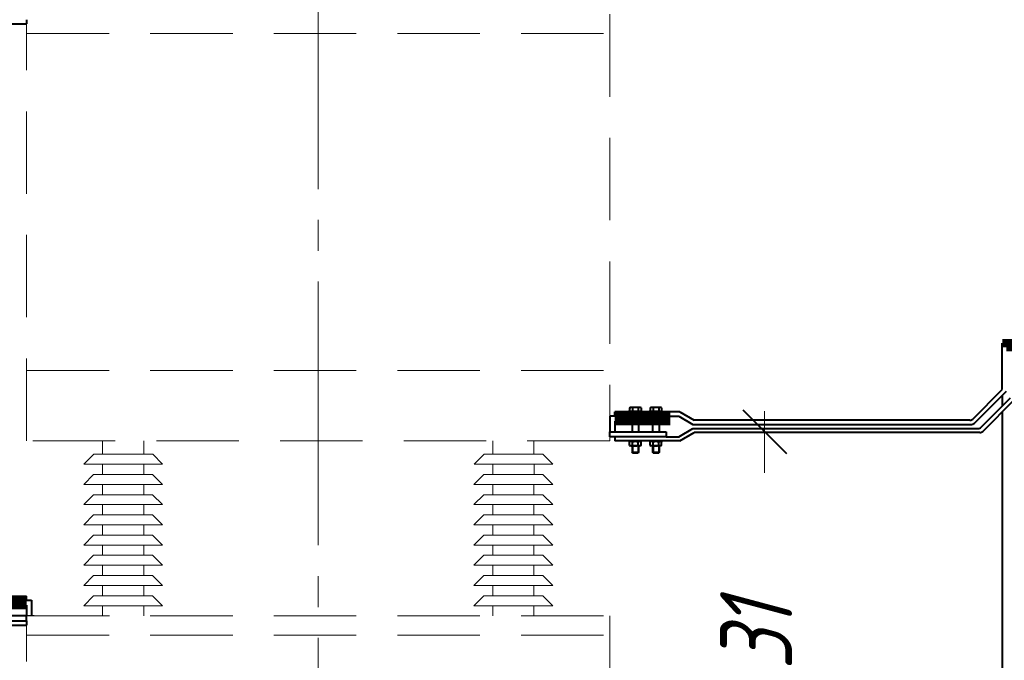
# Model space of a CAD drawing. Header units: millimetres. Extents: x 0 to 594, y 0 to 420.
# Tile 28 of 53: x 153 to 201, y 136 to 167. Entities that reach past the tile are written whole.
import ezdxf

# ---------------------------------------------------------------- set-up
doc = ezdxf.new("R2010")
doc.units = ezdxf.units.MM
for name, pattern in [('K5LT_AXLED', [17.302989, 12.802989, -1.5, 1.5, -1.5]), ('K5LT_BASIC', [0]), ('K5LT_DASHED', [6, 4, -2]), ('K5LT_THIN', [0])]:
    doc.linetypes.add(name, pattern=pattern)
doc.styles.add('KDIMTEXTSTYLE', font='GOST_AU.SHX', dxfattribs={"width": 0.96, "oblique": 15, "height": 5})
doc.dimstyles.new('KDIMSTYLE (0.02)', dxfattribs={"dimtxt": 5, "dimasz": 1, "dimexe": 2, "dimexo": 0, "dimgap": 1, "dimtad": 1, "dimlfac": 50, "dimtxsty": 'KDIMTEXTSTYLE', "dimsah": 1, "dimcen": 0, "dimdle": 1, "dimadec": 0, "dimazin": 0, "dimtfac": 0.667, "dimtmove": 0, "dimatfit": 3, "dimfxl": 1, "dimtvp": 1, "dimtfill": 1, "dimtolj": 1, "dimtzin": 0, "dimarcsym": 0})

# ---------------------------------------------------------------- blocks, each defined once
blk = doc.blocks.new('KDIMARROW_03')
at = {"color": 0, "linetype": 'K5LT_BASIC', "lineweight": 40}
blk.add_line((-1.061, -1.061), (1.061, 1.061), dxfattribs=at)
at = {"color": 0, "linetype": 'K5LT_THIN', "lineweight": 18}
for q in [(-1, 0), (2, 0)]:
    blk.add_line((0, 0), q, dxfattribs=at)
blk = doc.blocks.new('U105')
at = {"color": 5, "linetype": 'K5LT_BASIC', "lineweight": 40, "true_color": 0x0000ff}
for p, q in [((153.129, 138.464), (150.629, 138.464)), ((150.629, 138.464), (150.629, 138.224)), ((150.629, 138.224), (153.129, 138.224)), ((153.129, 138.224), (153.129, 138.464))]:
    blk.add_line(p, q, dxfattribs=at)
blk = doc.blocks.new('U183')
at = {"color": 5, "linetype": 'K5LT_BASIC', "lineweight": 40, "true_color": 0x0000ff}
for p, q in [((181.429, 147.411), (184.169, 147.411)), ((181.429, 147.171), (181.429, 147.411)), ((184.169, 147.411), (184.169, 147.171)), ((184.169, 147.171), (181.429, 147.171))]:
    blk.add_line(p, q, dxfattribs=at)
blk = doc.blocks.new('U184')
at = {"color": 5, "linetype": 'K5LT_BASIC', "lineweight": 40, "true_color": 0x0000ff}
for p, q in [((183.344, 148.411), (183.994, 148.411)), ((183.344, 148.371), (183.344, 148.411)), ((183.994, 148.371), (183.344, 148.371)), ((183.994, 148.411), (183.994, 148.371))]:
    blk.add_line(p, q, dxfattribs=at)
blk = doc.blocks.new('U185')
at = {"color": 5, "linetype": 'K5LT_BASIC', "lineweight": 40, "true_color": 0x0000ff}
for p, q in [((183.344, 148.411), (183.994, 148.411)), ((183.344, 148.371), (183.344, 148.411)), ((183.994, 148.371), (183.344, 148.371)), ((183.994, 148.411), (183.994, 148.371))]:
    blk.add_line(p, q, dxfattribs=at)
blk = doc.blocks.new('U186')
at = {"color": 5, "linetype": 'K5LT_BASIC', "lineweight": 40, "true_color": 0x0000ff}
for p, q in [((183.344, 148.411), (183.994, 148.411)), ((183.344, 148.371), (183.344, 148.411)), ((183.994, 148.371), (183.344, 148.371)), ((183.994, 148.411), (183.994, 148.371))]:
    blk.add_line(p, q, dxfattribs=at)
blk = doc.blocks.new('U187')
at = {"color": 5, "linetype": 'K5LT_BASIC', "lineweight": 40, "true_color": 0x0000ff}
for p, q in [((183.344, 148.411), (183.994, 148.411)), ((183.344, 148.371), (183.344, 148.411)), ((183.994, 148.371), (183.344, 148.371)), ((183.994, 148.411), (183.994, 148.371))]:
    blk.add_line(p, q, dxfattribs=at)
blk = doc.blocks.new('U188')
at = {"color": 5, "linetype": 'K5LT_BASIC', "lineweight": 40, "true_color": 0x0000ff}
for p, q in [((183.344, 148.411), (183.994, 148.411)), ((183.344, 148.371), (183.344, 148.411)), ((183.994, 148.371), (183.344, 148.371)), ((183.994, 148.411), (183.994, 148.371))]:
    blk.add_line(p, q, dxfattribs=at)
blk = doc.blocks.new('U189')
at = {"color": 5, "linetype": 'K5LT_BASIC', "lineweight": 40, "true_color": 0x0000ff}
for p, q in [((183.344, 148.411), (183.994, 148.411)), ((183.344, 148.371), (183.344, 148.411)), ((183.994, 148.371), (183.344, 148.371)), ((183.994, 148.411), (183.994, 148.371))]:
    blk.add_line(p, q, dxfattribs=at)
blk = doc.blocks.new('U190')
at = {"color": 5, "linetype": 'K5LT_BASIC', "lineweight": 40, "true_color": 0x0000ff}
for p, q in [((182.344, 148.411), (182.994, 148.411)), ((182.344, 148.371), (182.344, 148.411)), ((182.994, 148.371), (182.344, 148.371)), ((182.994, 148.411), (182.994, 148.371))]:
    blk.add_line(p, q, dxfattribs=at)
blk = doc.blocks.new('U191')
at = {"color": 5, "linetype": 'K5LT_BASIC', "lineweight": 40, "true_color": 0x0000ff}
for p, q in [((182.344, 148.411), (182.994, 148.411)), ((182.344, 148.371), (182.344, 148.411)), ((182.994, 148.371), (182.344, 148.371)), ((182.994, 148.411), (182.994, 148.371))]:
    blk.add_line(p, q, dxfattribs=at)
blk = doc.blocks.new('U192')
at = {"color": 5, "linetype": 'K5LT_BASIC', "lineweight": 40, "true_color": 0x0000ff}
for p, q in [((182.344, 148.411), (182.994, 148.411)), ((182.344, 148.371), (182.344, 148.411)), ((182.994, 148.371), (182.344, 148.371)), ((182.994, 148.411), (182.994, 148.371))]:
    blk.add_line(p, q, dxfattribs=at)
blk = doc.blocks.new('U193')
at = {"color": 5, "linetype": 'K5LT_BASIC', "lineweight": 40, "true_color": 0x0000ff}
for p, q in [((182.344, 148.411), (182.994, 148.411)), ((182.344, 148.371), (182.344, 148.411)), ((182.994, 148.371), (182.344, 148.371)), ((182.994, 148.411), (182.994, 148.371))]:
    blk.add_line(p, q, dxfattribs=at)
blk = doc.blocks.new('U194')
at = {"color": 5, "linetype": 'K5LT_BASIC', "lineweight": 40, "true_color": 0x0000ff}
for p, q in [((182.344, 148.411), (182.994, 148.411)), ((182.344, 148.371), (182.344, 148.411)), ((182.994, 148.371), (182.344, 148.371)), ((182.994, 148.411), (182.994, 148.371))]:
    blk.add_line(p, q, dxfattribs=at)
blk = doc.blocks.new('U195')
at = {"color": 5, "linetype": 'K5LT_BASIC', "lineweight": 40, "true_color": 0x0000ff}
for p, q in [((182.344, 148.411), (182.994, 148.411)), ((182.344, 148.371), (182.344, 148.411)), ((182.994, 148.371), (182.344, 148.371)), ((182.994, 148.411), (182.994, 148.371))]:
    blk.add_line(p, q, dxfattribs=at)
blk = doc.blocks.new('U196')
at = {"color": 5, "linetype": 'K5LT_BASIC', "lineweight": 40, "true_color": 0x0000ff}
for p, q in [((183.344, 146.971), (183.994, 146.971)), ((183.344, 146.931), (183.344, 146.971)), ((183.994, 146.931), (183.344, 146.931)), ((183.994, 146.971), (183.994, 146.931))]:
    blk.add_line(p, q, dxfattribs=at)
blk = doc.blocks.new('U197')
at = {"color": 5, "linetype": 'K5LT_BASIC', "lineweight": 40, "true_color": 0x0000ff}
for p, q in [((183.344, 146.971), (183.994, 146.971)), ((183.344, 146.931), (183.344, 146.971)), ((183.994, 146.931), (183.344, 146.931)), ((183.994, 146.971), (183.994, 146.931))]:
    blk.add_line(p, q, dxfattribs=at)
blk = doc.blocks.new('U198')
at = {"color": 5, "linetype": 'K5LT_BASIC', "lineweight": 40, "true_color": 0x0000ff}
for p, q in [((183.344, 146.971), (183.994, 146.971)), ((183.344, 146.931), (183.344, 146.971)), ((183.994, 146.931), (183.344, 146.931)), ((183.994, 146.971), (183.994, 146.931))]:
    blk.add_line(p, q, dxfattribs=at)
blk = doc.blocks.new('U199')
at = {"color": 5, "linetype": 'K5LT_BASIC', "lineweight": 40, "true_color": 0x0000ff}
for p, q in [((183.344, 146.971), (183.994, 146.971)), ((183.344, 146.931), (183.344, 146.971)), ((183.994, 146.931), (183.344, 146.931)), ((183.994, 146.971), (183.994, 146.931))]:
    blk.add_line(p, q, dxfattribs=at)
blk = doc.blocks.new('U200')
at = {"color": 5, "linetype": 'K5LT_BASIC', "lineweight": 40, "true_color": 0x0000ff}
for p, q in [((183.344, 146.971), (183.994, 146.971)), ((183.344, 146.931), (183.344, 146.971)), ((183.994, 146.931), (183.344, 146.931)), ((183.994, 146.971), (183.994, 146.931))]:
    blk.add_line(p, q, dxfattribs=at)
blk = doc.blocks.new('U201')
at = {"color": 5, "linetype": 'K5LT_BASIC', "lineweight": 40, "true_color": 0x0000ff}
for p, q in [((183.344, 146.971), (183.994, 146.971)), ((183.344, 146.931), (183.344, 146.971)), ((183.994, 146.931), (183.344, 146.931)), ((183.994, 146.971), (183.994, 146.931))]:
    blk.add_line(p, q, dxfattribs=at)
blk = doc.blocks.new('U202')
at = {"color": 5, "linetype": 'K5LT_BASIC', "lineweight": 40, "true_color": 0x0000ff}
for p, q in [((182.344, 146.971), (182.994, 146.971)), ((182.344, 146.931), (182.344, 146.971)), ((182.994, 146.931), (182.344, 146.931)), ((182.994, 146.971), (182.994, 146.931))]:
    blk.add_line(p, q, dxfattribs=at)
blk = doc.blocks.new('U203')
at = {"color": 5, "linetype": 'K5LT_BASIC', "lineweight": 40, "true_color": 0x0000ff}
for p, q in [((182.344, 146.971), (182.994, 146.971)), ((182.344, 146.931), (182.344, 146.971)), ((182.994, 146.931), (182.344, 146.931)), ((182.994, 146.971), (182.994, 146.931))]:
    blk.add_line(p, q, dxfattribs=at)
blk = doc.blocks.new('U204')
at = {"color": 5, "linetype": 'K5LT_BASIC', "lineweight": 40, "true_color": 0x0000ff}
for p, q in [((182.344, 146.971), (182.994, 146.971)), ((182.344, 146.931), (182.344, 146.971)), ((182.994, 146.931), (182.344, 146.931)), ((182.994, 146.971), (182.994, 146.931))]:
    blk.add_line(p, q, dxfattribs=at)
blk = doc.blocks.new('U205')
at = {"color": 5, "linetype": 'K5LT_BASIC', "lineweight": 40, "true_color": 0x0000ff}
for p, q in [((182.344, 146.971), (182.994, 146.971)), ((182.344, 146.931), (182.344, 146.971)), ((182.994, 146.931), (182.344, 146.931)), ((182.994, 146.971), (182.994, 146.931))]:
    blk.add_line(p, q, dxfattribs=at)
blk = doc.blocks.new('U206')
at = {"color": 5, "linetype": 'K5LT_BASIC', "lineweight": 40, "true_color": 0x0000ff}
for p, q in [((182.344, 146.971), (182.994, 146.971)), ((182.344, 146.931), (182.344, 146.971)), ((182.994, 146.931), (182.344, 146.931)), ((182.994, 146.971), (182.994, 146.931))]:
    blk.add_line(p, q, dxfattribs=at)
blk = doc.blocks.new('U207')
at = {"color": 5, "linetype": 'K5LT_BASIC', "lineweight": 40, "true_color": 0x0000ff}
for p, q in [((182.344, 146.971), (182.994, 146.971)), ((182.344, 146.931), (182.344, 146.971)), ((182.994, 146.931), (182.344, 146.931)), ((182.994, 146.971), (182.994, 146.931))]:
    blk.add_line(p, q, dxfattribs=at)

msp = doc.modelspace()

# ---------------------------------------------------------------- linework, layer by layer
at = {"color": 30, "linetype": 'K5LT_AXLED', "lineweight": 18, "true_color": 0xff8000}
msp.add_line((167.27877, 172.00391), (167.27877, 43.53428), dxfattribs=at)
at = {"color": 7, "linetype": 'K5LT_DASHED', "lineweight": 18}
for p, q in [((153.12877, 146.97064), (153.12877, 167.42446)), ((181.42877, 167.68446), (181.42877, 146.97064)), ((153.12877, 166.75045), (181.42877, 166.75045)), ((153.12877, 166.75045), (181.42877, 166.75045)), ((153.12877, 166.75045), (181.42877, 166.75045)), ((153.12877, 166.75045), (181.42877, 166.75045)), ((153.12877, 166.75045), (181.42877, 166.75045)), ((153.12877, 166.75045), (181.42877, 166.75045)), ((153.12877, 150.38798), (181.42877, 150.38798)), ((153.12877, 150.38798), (181.42877, 150.38798)), ((153.12877, 150.38798), (181.42877, 150.38798)), ((153.12877, 150.38798), (181.42877, 150.38798)), ((153.12877, 150.38798), (181.42877, 150.38798)), ((153.12877, 150.38798), (181.42877, 150.38798)), ((181.42877, 146.97064), (153.12877, 146.97064)), ((181.42877, 146.97064), (153.12877, 146.97064)), ((181.42877, 146.97064), (153.12877, 146.97064)), ((181.42877, 146.97064), (153.12877, 146.97064)), ((181.42877, 146.97064), (153.12877, 146.97064)), ((181.42877, 146.97064), (153.12877, 146.97064)), ((156.80877, 146.31856), (156.80877, 146.97064)), ((158.80877, 146.97064), (158.80877, 146.31856)), ((175.74877, 146.31856), (175.74877, 146.97064)), ((177.74877, 146.97064), (177.74877, 146.31856)), ((155.90494, 145.83679), (156.38671, 146.31856)), ((157.81494, 146.31856), (156.38671, 146.31856)), ((157.8202, 146.31856), (159.24844, 146.31856)), ((159.7302, 145.83679), (159.24844, 146.31856)), ((174.84539, 145.83679), (175.32715, 146.31856)), ((176.75539, 146.31856), (175.32715, 146.31856)), ((176.76065, 146.31856), (178.18888, 146.31856)), ((178.67065, 145.83679), (178.18888, 146.31856)), ((157.81494, 145.83679), (155.90494, 145.83679)), ((156.81494, 145.33679), (156.81494, 145.83679)), ((157.8202, 145.83679), (159.7302, 145.83679)), ((158.81494, 145.33679), (158.81494, 145.83679)), ((176.75539, 145.83679), (174.84539, 145.83679)), ((175.75539, 145.33679), (175.75539, 145.83679)), ((176.76065, 145.83679), (178.67065, 145.83679)), ((177.75539, 145.33679), (177.75539, 145.83679)), ((155.89877, 144.85503), (156.38053, 145.33679)), ((157.80877, 145.33679), (156.38053, 145.33679)), ((157.81402, 145.33679), (159.24226, 145.33679)), ((159.72402, 144.85503), (159.24226, 145.33679)), ((174.83877, 144.85503), (175.32053, 145.33679)), ((176.74877, 145.33679), (175.32053, 145.33679)), ((176.75402, 145.33679), (178.18226, 145.33679)), ((178.66402, 144.85503), (178.18226, 145.33679)), ((157.80877, 144.85503), (155.89877, 144.85503)), ((156.80877, 144.35503), (156.80877, 144.85503)), ((157.81402, 144.85503), (159.72402, 144.85503)), ((158.80877, 144.35503), (158.80877, 144.85503)), ((176.74877, 144.85503), (174.83877, 144.85503)), ((175.74877, 144.35503), (175.74877, 144.85503)), ((176.75402, 144.85503), (178.66402, 144.85503)), ((177.74877, 144.35503), (177.74877, 144.85503)), ((155.89877, 143.87327), (156.38053, 144.35503)), ((157.80877, 144.35503), (156.38053, 144.35503)), ((157.81402, 144.35503), (159.24226, 144.35503)), ((159.72402, 143.87327), (159.24226, 144.35503)), ((174.83877, 143.87327), (175.32053, 144.35503)), ((176.74877, 144.35503), (175.32053, 144.35503)), ((176.75402, 144.35503), (178.18226, 144.35503)), ((178.66402, 143.87327), (178.18226, 144.35503)), ((157.80877, 143.87327), (155.89877, 143.87327)), ((156.80877, 143.37327), (156.80877, 143.87327)), ((157.81402, 143.87327), (159.72402, 143.87327)), ((158.80877, 143.37327), (158.80877, 143.87327)), ((176.74877, 143.87327), (174.83877, 143.87327)), ((175.74877, 143.37327), (175.74877, 143.87327)), ((176.75402, 143.87327), (178.66402, 143.87327)), ((177.74877, 143.37327), (177.74877, 143.87327)), ((155.89877, 142.89151), (156.38053, 143.37327)), ((157.80877, 143.37327), (156.38053, 143.37327)), ((157.81402, 143.37327), (159.24226, 143.37327)), ((159.72402, 142.89151), (159.24226, 143.37327)), ((174.83877, 142.89151), (175.32053, 143.37327)), ((176.74877, 143.37327), (175.32053, 143.37327)), ((176.75402, 143.37327), (178.18226, 143.37327)), ((178.66402, 142.89151), (178.18226, 143.37327)), ((157.80877, 142.89151), (155.89877, 142.89151)), ((156.80877, 142.39151), (156.80877, 142.89151)), ((157.81402, 142.89151), (159.72402, 142.89151)), ((158.80877, 142.39151), (158.80877, 142.89151)), ((176.74877, 142.89151), (174.83877, 142.89151)), ((175.74877, 142.39151), (175.74877, 142.89151)), ((176.75402, 142.89151), (178.66402, 142.89151)), ((177.74877, 142.39151), (177.74877, 142.89151)), ((155.89877, 141.90974), (156.38053, 142.39151)), ((157.80877, 142.39151), (156.38053, 142.39151)), ((157.81402, 142.39151), (159.24226, 142.39151)), ((159.72402, 141.90974), (159.24226, 142.39151)), ((174.83877, 141.90974), (175.32053, 142.39151)), ((176.74877, 142.39151), (175.32053, 142.39151)), ((176.75402, 142.39151), (178.18226, 142.39151)), ((178.66402, 141.90974), (178.18226, 142.39151)), ((157.80877, 141.90974), (155.89877, 141.90974)), ((156.80877, 141.40974), (156.80877, 141.90974)), ((157.81402, 141.90974), (159.72402, 141.90974)), ((158.80877, 141.40974), (158.80877, 141.90974)), ((176.74877, 141.90974), (174.83877, 141.90974)), ((175.74877, 141.40974), (175.74877, 141.90974)), ((176.75402, 141.90974), (178.66402, 141.90974)), ((177.74877, 141.40974), (177.74877, 141.90974)), ((155.89877, 140.92798), (156.38053, 141.40974)), ((157.80877, 141.40974), (156.38053, 141.40974)), ((157.81402, 141.40974), (159.24226, 141.40974)), ((159.72402, 140.92798), (159.24226, 141.40974)), ((174.83877, 140.92798), (175.32053, 141.40974)), ((176.74877, 141.40974), (175.32053, 141.40974)), ((176.75402, 141.40974), (178.18226, 141.40974)), ((178.66402, 140.92798), (178.18226, 141.40974)), ((157.80877, 140.92798), (155.89877, 140.92798)), ((156.80877, 140.42798), (156.80877, 140.92798)), ((157.81402, 140.92798), (159.72402, 140.92798)), ((158.80877, 140.42798), (158.80877, 140.92798)), ((176.74877, 140.92798), (174.83877, 140.92798)), ((175.74877, 140.42798), (175.74877, 140.92798)), ((176.75402, 140.92798), (178.66402, 140.92798)), ((177.74877, 140.42798), (177.74877, 140.92798)), ((155.89877, 139.94622), (156.38053, 140.42798)), ((157.80877, 140.42798), (156.38053, 140.42798)), ((157.81402, 140.42798), (159.24226, 140.42798)), ((159.72402, 139.94622), (159.24226, 140.42798)), ((174.83877, 139.94622), (175.32053, 140.42798)), ((176.74877, 140.42798), (175.32053, 140.42798)), ((176.75402, 140.42798), (178.18226, 140.42798)), ((178.66402, 139.94622), (178.18226, 140.42798)), ((157.80877, 139.94622), (155.89877, 139.94622)), ((156.80877, 139.44622), (156.80877, 139.94622)), ((157.81402, 139.94622), (159.72402, 139.94622)), ((158.80877, 139.44622), (158.80877, 139.94622)), ((176.74877, 139.94622), (174.83877, 139.94622)), ((175.74877, 139.44622), (175.74877, 139.94622)), ((176.75402, 139.94622), (178.66402, 139.94622)), ((177.74877, 139.44622), (177.74877, 139.94622)), ((155.89877, 138.96446), (156.38053, 139.44622)), ((157.80877, 139.44622), (156.38053, 139.44622)), ((157.80877, 139.44622), (159.237, 139.44622)), ((159.71877, 138.96446), (159.237, 139.44622)), ((174.83877, 138.96446), (175.32053, 139.44622)), ((176.74877, 139.44622), (175.32053, 139.44622)), ((176.74877, 139.44622), (178.177, 139.44622)), ((178.65877, 138.96446), (178.177, 139.44622)), ((157.80877, 138.96446), (155.89877, 138.96446)), ((156.80877, 138.46446), (156.80877, 138.96446)), ((157.80877, 138.96446), (159.71877, 138.96446)), ((158.80877, 138.46446), (158.80877, 138.96446)), ((176.74877, 138.96446), (174.83877, 138.96446)), ((175.74877, 138.46446), (175.74877, 138.96446)), ((176.74877, 138.96446), (178.65877, 138.96446)), ((177.74877, 138.46446), (177.74877, 138.96446)), ((153.12877, 138.46446), (181.42877, 138.46446)), ((153.12877, 138.46446), (181.42877, 138.46446)), ((153.12877, 138.46446), (181.42877, 138.46446)), ((153.12877, 138.46446), (181.42877, 138.46446)), ((153.12877, 138.46446), (181.42877, 138.46446)), ((153.12877, 138.46446), (181.42877, 138.46446)), ((153.12877, 118.25064), (153.12877, 138.46446)), ((154.29806, 138.46446), (157.14907, 138.46446)), ((177.40846, 138.46446), (180.25947, 138.46446)), ((181.42877, 138.46446), (181.42877, 118.25064)), ((153.12877, 137.53045), (181.42877, 137.53045)), ((153.12877, 137.53045), (181.42877, 137.53045)), ((153.12877, 137.53045), (181.42877, 137.53045)), ((153.12877, 137.53045), (181.42877, 137.53045)), ((153.12877, 137.53045), (181.42877, 137.53045)), ((153.12877, 137.53045), (181.42877, 137.53045))]:
    msp.add_line(p, q, dxfattribs=at)
at = {"color": 5, "linetype": 'K5LT_BASIC', "lineweight": 40, "true_color": 0x0000ff}
for p, q in [((153.12877, 167.42446), (153.12877, 167.22446)), ((149.96252, 167.22446), (153.12877, 167.22446)), ((200.47877, 149.45931), (200.47877, 151.71489)), ((199.04868, 148.02922), (200.47877, 149.45931)), ((199.13152, 147.82922), (200.67898, 149.37668)), ((200.47872, 149.17642), (200.47872, 148.65927)), ((199.44868, 147.62922), (200.87877, 149.05931)), ((199.53152, 147.42922), (201.07898, 148.97668)), ((181.66877, 148.17064), (181.42877, 148.17064)), ((181.42877, 148.17064), (181.42877, 147.41064)), ((181.66877, 148.17064), (181.66877, 148.37064)), ((184.83501, 148.37064), (181.66877, 148.37064)), ((181.66877, 148.17064), (181.66877, 148.37064)), ((182.39157, 148.57317), (182.42877, 148.59464)), ((182.39157, 148.57317), (182.42877, 148.59464)), ((182.39157, 148.57317), (182.42877, 148.59464)), ((182.39157, 148.57317), (182.42877, 148.59464)), ((182.39157, 148.57317), (182.42877, 148.59464)), ((182.39157, 148.57317), (182.42877, 148.59464)), ((182.39157, 148.57317), (182.39157, 148.41064)), ((182.39157, 148.57317), (182.39157, 148.41064)), ((182.39157, 148.57317), (182.39157, 148.41064)), ((182.39157, 148.57317), (182.39157, 148.41064)), ((182.39157, 148.57317), (182.39157, 148.41064)), ((182.39157, 148.57317), (182.39157, 148.41064)), ((182.39157, 148.41064), (182.44387, 148.41064)), ((182.39157, 148.41064), (182.44387, 148.41064)), ((182.39157, 148.41064), (182.44387, 148.41064)), ((182.39157, 148.41064), (182.44387, 148.41064)), ((182.39157, 148.41064), (182.44387, 148.41064)), ((182.39157, 148.41064), (182.44387, 148.41064)), ((182.90877, 148.59464), (182.42877, 148.59464)), ((182.90877, 148.59464), (182.42877, 148.59464)), ((182.90877, 148.59464), (182.42877, 148.59464)), ((182.90877, 148.59464), (182.42877, 148.59464)), ((182.90877, 148.59464), (182.42877, 148.59464)), ((182.90877, 148.59464), (182.42877, 148.59464)), ((182.44387, 148.41064), (182.89367, 148.41064)), ((182.44387, 148.41064), (182.89367, 148.41064)), ((182.44387, 148.41064), (182.89367, 148.41064)), ((182.44387, 148.41064), (182.89367, 148.41064)), ((182.44387, 148.41064), (182.89367, 148.41064)), ((182.44387, 148.41064), (182.89367, 148.41064)), ((182.53013, 148.57317), (182.53013, 148.41064)), ((182.53013, 148.57317), (182.53013, 148.41064)), ((182.53013, 148.57317), (182.53013, 148.41064)), ((182.53013, 148.57317), (182.53013, 148.41064)), ((182.53013, 148.57317), (182.53013, 148.41064)), ((182.53013, 148.57317), (182.53013, 148.41064)), ((182.8074, 148.57317), (182.8074, 148.41064)), ((182.8074, 148.57317), (182.8074, 148.41064)), ((182.8074, 148.57317), (182.8074, 148.41064)), ((182.8074, 148.57317), (182.8074, 148.41064)), ((182.8074, 148.57317), (182.8074, 148.41064)), ((182.8074, 148.57317), (182.8074, 148.41064)), ((182.89367, 148.41064), (182.94597, 148.41064)), ((182.89367, 148.41064), (182.94597, 148.41064)), ((182.89367, 148.41064), (182.94597, 148.41064)), ((182.89367, 148.41064), (182.94597, 148.41064)), ((182.89367, 148.41064), (182.94597, 148.41064)), ((182.89367, 148.41064), (182.94597, 148.41064)), ((182.94597, 148.57317), (182.90877, 148.59464)), ((182.94597, 148.57317), (182.90877, 148.59464)), ((182.94597, 148.57317), (182.90877, 148.59464)), ((182.94597, 148.57317), (182.90877, 148.59464)), ((182.94597, 148.57317), (182.90877, 148.59464)), ((182.94597, 148.57317), (182.90877, 148.59464)), ((182.94597, 148.57317), (182.94597, 148.41064)), ((182.94597, 148.57317), (182.94597, 148.41064)), ((182.94597, 148.57317), (182.94597, 148.41064)), ((182.94597, 148.57317), (182.94597, 148.41064)), ((182.94597, 148.57317), (182.94597, 148.41064)), ((182.94597, 148.57317), (182.94597, 148.41064)), ((183.39157, 148.57317), (183.42877, 148.59464)), ((183.39157, 148.57317), (183.42877, 148.59464)), ((183.39157, 148.57317), (183.42877, 148.59464)), ((183.39157, 148.57317), (183.42877, 148.59464)), ((183.39157, 148.57317), (183.42877, 148.59464)), ((183.39157, 148.57317), (183.42877, 148.59464)), ((183.39157, 148.57317), (183.39157, 148.41064)), ((183.39157, 148.57317), (183.39157, 148.41064)), ((183.39157, 148.57317), (183.39157, 148.41064)), ((183.39157, 148.57317), (183.39157, 148.41064)), ((183.39157, 148.57317), (183.39157, 148.41064)), ((183.39157, 148.57317), (183.39157, 148.41064)), ((183.39157, 148.41064), (183.44387, 148.41064)), ((183.39157, 148.41064), (183.44387, 148.41064)), ((183.39157, 148.41064), (183.44387, 148.41064)), ((183.39157, 148.41064), (183.44387, 148.41064)), ((183.39157, 148.41064), (183.44387, 148.41064)), ((183.39157, 148.41064), (183.44387, 148.41064)), ((183.90877, 148.59464), (183.42877, 148.59464)), ((183.90877, 148.59464), (183.42877, 148.59464)), ((183.90877, 148.59464), (183.42877, 148.59464)), ((183.90877, 148.59464), (183.42877, 148.59464)), ((183.90877, 148.59464), (183.42877, 148.59464)), ((183.90877, 148.59464), (183.42877, 148.59464)), ((183.44387, 148.41064), (183.89367, 148.41064)), ((183.44387, 148.41064), (183.89367, 148.41064)), ((183.44387, 148.41064), (183.89367, 148.41064)), ((183.44387, 148.41064), (183.89367, 148.41064)), ((183.44387, 148.41064), (183.89367, 148.41064)), ((183.44387, 148.41064), (183.89367, 148.41064)), ((183.53013, 148.57317), (183.53013, 148.41064)), ((183.53013, 148.57317), (183.53013, 148.41064)), ((183.53013, 148.57317), (183.53013, 148.41064)), ((183.53013, 148.57317), (183.53013, 148.41064)), ((183.53013, 148.57317), (183.53013, 148.41064)), ((183.53013, 148.57317), (183.53013, 148.41064)), ((183.8074, 148.57317), (183.8074, 148.41064)), ((183.8074, 148.57317), (183.8074, 148.41064)), ((183.8074, 148.57317), (183.8074, 148.41064)), ((183.8074, 148.57317), (183.8074, 148.41064)), ((183.8074, 148.57317), (183.8074, 148.41064)), ((183.8074, 148.57317), (183.8074, 148.41064)), ((183.89367, 148.41064), (183.94597, 148.41064)), ((183.89367, 148.41064), (183.94597, 148.41064)), ((183.89367, 148.41064), (183.94597, 148.41064)), ((183.89367, 148.41064), (183.94597, 148.41064)), ((183.89367, 148.41064), (183.94597, 148.41064)), ((183.89367, 148.41064), (183.94597, 148.41064)), ((183.94597, 148.57317), (183.90877, 148.59464)), ((183.94597, 148.57317), (183.90877, 148.59464)), ((183.94597, 148.57317), (183.90877, 148.59464)), ((183.94597, 148.57317), (183.90877, 148.59464)), ((183.94597, 148.57317), (183.90877, 148.59464)), ((183.94597, 148.57317), (183.90877, 148.59464)), ((183.94597, 148.57317), (183.94597, 148.41064)), ((183.94597, 148.57317), (183.94597, 148.41064)), ((183.94597, 148.57317), (183.94597, 148.41064)), ((183.94597, 148.57317), (183.94597, 148.41064)), ((183.94597, 148.57317), (183.94597, 148.41064)), ((183.94597, 148.57317), (183.94597, 148.41064)), ((184.16877, 148.17064), (184.78081, 148.17064)), ((184.78081, 148.17064), (185.46456, 147.77064)), ((184.83501, 148.37064), (185.51877, 147.97064)), ((200.47872, 148.37642), (200.47877, 120.45313)), ((181.66877, 147.93064), (181.66877, 147.41064)), ((182.51099, 147.93064), (182.51099, 147.41064)), ((182.83099, 147.93064), (182.83099, 147.41064)), ((183.51099, 147.93064), (183.51099, 147.41064)), ((183.83099, 147.93064), (183.83099, 147.41064)), ((185.46456, 147.77064), (198.9901, 147.77064)), ((198.90726, 147.97064), (185.51877, 147.97064)), ((184.78081, 147.17064), (185.46456, 147.57064)), ((184.83501, 146.97064), (185.51877, 147.37064)), ((185.46456, 147.57064), (199.30726, 147.57064)), ((199.3901, 147.37064), (185.51877, 147.37064)), ((181.66877, 147.17064), (181.66877, 146.97064)), ((181.66877, 147.17064), (181.66877, 146.97064)), ((184.83501, 146.97064), (181.66877, 146.97064)), ((182.39157, 146.90917), (182.42877, 146.93064)), ((182.39157, 146.90917), (182.42877, 146.93064)), ((182.39157, 146.90917), (182.42877, 146.93064)), ((182.39157, 146.90917), (182.42877, 146.93064)), ((182.39157, 146.90917), (182.42877, 146.93064)), ((182.39157, 146.90917), (182.42877, 146.93064)), ((182.39157, 146.74664), (182.39157, 146.90917)), ((182.39157, 146.74664), (182.39157, 146.90917)), ((182.39157, 146.74664), (182.39157, 146.90917)), ((182.39157, 146.74664), (182.39157, 146.90917)), ((182.39157, 146.74664), (182.39157, 146.90917)), ((182.39157, 146.74664), (182.39157, 146.90917)), ((182.39157, 146.74664), (182.42877, 146.72517)), ((182.39157, 146.74664), (182.42877, 146.72517)), ((182.39157, 146.74664), (182.42877, 146.72517)), ((182.39157, 146.74664), (182.42877, 146.72517)), ((182.39157, 146.74664), (182.42877, 146.72517)), ((182.39157, 146.74664), (182.42877, 146.72517)), ((182.90877, 146.93064), (182.42877, 146.93064)), ((182.90877, 146.93064), (182.42877, 146.93064)), ((182.90877, 146.93064), (182.42877, 146.93064)), ((182.90877, 146.93064), (182.42877, 146.93064)), ((182.90877, 146.93064), (182.42877, 146.93064)), ((182.90877, 146.93064), (182.42877, 146.93064)), ((182.90877, 146.72517), (182.42877, 146.72517)), ((182.90877, 146.72517), (182.42877, 146.72517)), ((182.90877, 146.72517), (182.42877, 146.72517)), ((182.90877, 146.72517), (182.42877, 146.72517)), ((182.90877, 146.72517), (182.42877, 146.72517)), ((182.90877, 146.72517), (182.42877, 146.72517)), ((182.51099, 146.72517), (182.51099, 146.41918)), ((182.51099, 146.72517), (182.51099, 146.41918)), ((182.51099, 146.72517), (182.51099, 146.41918)), ((182.51099, 146.72517), (182.51099, 146.41918)), ((182.51099, 146.72517), (182.51099, 146.41918)), ((182.51099, 146.72517), (182.51099, 146.41918)), ((182.53013, 146.74664), (182.53013, 146.90917)), ((182.53013, 146.74664), (182.53013, 146.90917)), ((182.53013, 146.74664), (182.53013, 146.90917)), ((182.53013, 146.74664), (182.53013, 146.90917)), ((182.53013, 146.74664), (182.53013, 146.90917)), ((182.53013, 146.74664), (182.53013, 146.90917)), ((182.53553, 146.72517), (182.53553, 146.39464)), ((182.53553, 146.72517), (182.53553, 146.39464)), ((182.53553, 146.72517), (182.53553, 146.39464)), ((182.53553, 146.72517), (182.53553, 146.39464)), ((182.53553, 146.72517), (182.53553, 146.39464)), ((182.53553, 146.72517), (182.53553, 146.39464)), ((182.80646, 146.72517), (182.80646, 146.39464)), ((182.80646, 146.72517), (182.80646, 146.39464)), ((182.80646, 146.72517), (182.80646, 146.39464)), ((182.80646, 146.72517), (182.80646, 146.39464)), ((182.80646, 146.72517), (182.80646, 146.39464)), ((182.80646, 146.72517), (182.80646, 146.39464)), ((182.8074, 146.74664), (182.8074, 146.90917)), ((182.8074, 146.74664), (182.8074, 146.90917)), ((182.8074, 146.74664), (182.8074, 146.90917)), ((182.8074, 146.74664), (182.8074, 146.90917)), ((182.8074, 146.74664), (182.8074, 146.90917)), ((182.8074, 146.74664), (182.8074, 146.90917)), ((182.83099, 146.72517), (182.83099, 146.41918)), ((182.83099, 146.72517), (182.83099, 146.41918)), ((182.83099, 146.72517), (182.83099, 146.41918)), ((182.83099, 146.72517), (182.83099, 146.41918)), ((182.83099, 146.72517), (182.83099, 146.41918)), ((182.83099, 146.72517), (182.83099, 146.41918)), ((182.94597, 146.90917), (182.90877, 146.93064)), ((182.94597, 146.90917), (182.90877, 146.93064)), ((182.94597, 146.90917), (182.90877, 146.93064)), ((182.94597, 146.90917), (182.90877, 146.93064)), ((182.94597, 146.90917), (182.90877, 146.93064)), ((182.94597, 146.90917), (182.90877, 146.93064)), ((182.94597, 146.74664), (182.90877, 146.72517)), ((182.94597, 146.74664), (182.90877, 146.72517)), ((182.94597, 146.74664), (182.90877, 146.72517)), ((182.94597, 146.74664), (182.90877, 146.72517)), ((182.94597, 146.74664), (182.90877, 146.72517)), ((182.94597, 146.74664), (182.90877, 146.72517)), ((182.94597, 146.74664), (182.94597, 146.90917)), ((182.94597, 146.74664), (182.94597, 146.90917)), ((182.94597, 146.74664), (182.94597, 146.90917)), ((182.94597, 146.74664), (182.94597, 146.90917)), ((182.94597, 146.74664), (182.94597, 146.90917)), ((182.94597, 146.74664), (182.94597, 146.90917)), ((183.39157, 146.90917), (183.42877, 146.93064)), ((183.39157, 146.90917), (183.42877, 146.93064)), ((183.39157, 146.90917), (183.42877, 146.93064)), ((183.39157, 146.90917), (183.42877, 146.93064)), ((183.39157, 146.90917), (183.42877, 146.93064)), ((183.39157, 146.90917), (183.42877, 146.93064)), ((183.39157, 146.74664), (183.39157, 146.90917)), ((183.39157, 146.74664), (183.39157, 146.90917)), ((183.39157, 146.74664), (183.39157, 146.90917)), ((183.39157, 146.74664), (183.39157, 146.90917)), ((183.39157, 146.74664), (183.39157, 146.90917)), ((183.39157, 146.74664), (183.39157, 146.90917)), ((183.39157, 146.74664), (183.42877, 146.72517)), ((183.39157, 146.74664), (183.42877, 146.72517)), ((183.39157, 146.74664), (183.42877, 146.72517)), ((183.39157, 146.74664), (183.42877, 146.72517)), ((183.39157, 146.74664), (183.42877, 146.72517)), ((183.39157, 146.74664), (183.42877, 146.72517)), ((183.90877, 146.93064), (183.42877, 146.93064)), ((183.90877, 146.93064), (183.42877, 146.93064)), ((183.90877, 146.93064), (183.42877, 146.93064)), ((183.90877, 146.93064), (183.42877, 146.93064)), ((183.90877, 146.93064), (183.42877, 146.93064)), ((183.90877, 146.93064), (183.42877, 146.93064)), ((183.90877, 146.72517), (183.42877, 146.72517)), ((183.90877, 146.72517), (183.42877, 146.72517)), ((183.90877, 146.72517), (183.42877, 146.72517)), ((183.90877, 146.72517), (183.42877, 146.72517)), ((183.90877, 146.72517), (183.42877, 146.72517)), ((183.90877, 146.72517), (183.42877, 146.72517)), ((183.51099, 146.72517), (183.51099, 146.41918)), ((183.51099, 146.72517), (183.51099, 146.41918)), ((183.51099, 146.72517), (183.51099, 146.41918)), ((183.51099, 146.72517), (183.51099, 146.41918)), ((183.51099, 146.72517), (183.51099, 146.41918)), ((183.51099, 146.72517), (183.51099, 146.41918)), ((183.53013, 146.74664), (183.53013, 146.90917)), ((183.53013, 146.74664), (183.53013, 146.90917)), ((183.53013, 146.74664), (183.53013, 146.90917)), ((183.53013, 146.74664), (183.53013, 146.90917)), ((183.53013, 146.74664), (183.53013, 146.90917)), ((183.53013, 146.74664), (183.53013, 146.90917)), ((183.53553, 146.72517), (183.53553, 146.39464)), ((183.53553, 146.72517), (183.53553, 146.39464)), ((183.53553, 146.72517), (183.53553, 146.39464)), ((183.53553, 146.72517), (183.53553, 146.39464)), ((183.53553, 146.72517), (183.53553, 146.39464)), ((183.53553, 146.72517), (183.53553, 146.39464)), ((183.80646, 146.72517), (183.80646, 146.39464)), ((183.80646, 146.72517), (183.80646, 146.39464)), ((183.80646, 146.72517), (183.80646, 146.39464)), ((183.80646, 146.72517), (183.80646, 146.39464)), ((183.80646, 146.72517), (183.80646, 146.39464)), ((183.80646, 146.72517), (183.80646, 146.39464)), ((183.8074, 146.74664), (183.8074, 146.90917)), ((183.8074, 146.74664), (183.8074, 146.90917)), ((183.8074, 146.74664), (183.8074, 146.90917)), ((183.8074, 146.74664), (183.8074, 146.90917)), ((183.8074, 146.74664), (183.8074, 146.90917)), ((183.8074, 146.74664), (183.8074, 146.90917)), ((183.83099, 146.72517), (183.83099, 146.41918)), ((183.83099, 146.72517), (183.83099, 146.41918)), ((183.83099, 146.72517), (183.83099, 146.41918)), ((183.83099, 146.72517), (183.83099, 146.41918)), ((183.83099, 146.72517), (183.83099, 146.41918)), ((183.83099, 146.72517), (183.83099, 146.41918)), ((183.94597, 146.90917), (183.90877, 146.93064)), ((183.94597, 146.90917), (183.90877, 146.93064)), ((183.94597, 146.90917), (183.90877, 146.93064)), ((183.94597, 146.90917), (183.90877, 146.93064)), ((183.94597, 146.90917), (183.90877, 146.93064)), ((183.94597, 146.90917), (183.90877, 146.93064)), ((183.94597, 146.74664), (183.90877, 146.72517)), ((183.94597, 146.74664), (183.90877, 146.72517)), ((183.94597, 146.74664), (183.90877, 146.72517)), ((183.94597, 146.74664), (183.90877, 146.72517)), ((183.94597, 146.74664), (183.90877, 146.72517)), ((183.94597, 146.74664), (183.90877, 146.72517)), ((183.94597, 146.74664), (183.94597, 146.90917)), ((183.94597, 146.74664), (183.94597, 146.90917)), ((183.94597, 146.74664), (183.94597, 146.90917)), ((183.94597, 146.74664), (183.94597, 146.90917)), ((183.94597, 146.74664), (183.94597, 146.90917)), ((183.94597, 146.74664), (183.94597, 146.90917)), ((184.16877, 147.17064), (184.78081, 147.17064)), ((182.51099, 146.41918), (182.83099, 146.41918)), ((182.53553, 146.39464), (182.51099, 146.41918)), ((182.51099, 146.41918), (182.83099, 146.41918)), ((182.53553, 146.39464), (182.51099, 146.41918)), ((182.51099, 146.41918), (182.83099, 146.41918)), ((182.53553, 146.39464), (182.51099, 146.41918)), ((182.51099, 146.41918), (182.83099, 146.41918)), ((182.53553, 146.39464), (182.51099, 146.41918)), ((182.51099, 146.41918), (182.83099, 146.41918)), ((182.53553, 146.39464), (182.51099, 146.41918)), ((182.51099, 146.41918), (182.83099, 146.41918)), ((182.53553, 146.39464), (182.51099, 146.41918)), ((182.53553, 146.39464), (182.80646, 146.39464)), ((182.53553, 146.39464), (182.80646, 146.39464)), ((182.53553, 146.39464), (182.80646, 146.39464)), ((182.53553, 146.39464), (182.80646, 146.39464)), ((182.53553, 146.39464), (182.80646, 146.39464)), ((182.53553, 146.39464), (182.80646, 146.39464)), ((182.83099, 146.41918), (182.80646, 146.39464)), ((182.83099, 146.41918), (182.80646, 146.39464)), ((182.83099, 146.41918), (182.80646, 146.39464)), ((182.83099, 146.41918), (182.80646, 146.39464)), ((182.83099, 146.41918), (182.80646, 146.39464)), ((182.83099, 146.41918), (182.80646, 146.39464)), ((183.51099, 146.41918), (183.83099, 146.41918)), ((183.53553, 146.39464), (183.51099, 146.41918)), ((183.51099, 146.41918), (183.83099, 146.41918)), ((183.53553, 146.39464), (183.51099, 146.41918)), ((183.51099, 146.41918), (183.83099, 146.41918)), ((183.53553, 146.39464), (183.51099, 146.41918)), ((183.51099, 146.41918), (183.83099, 146.41918)), ((183.53553, 146.39464), (183.51099, 146.41918)), ((183.51099, 146.41918), (183.83099, 146.41918)), ((183.53553, 146.39464), (183.51099, 146.41918)), ((183.51099, 146.41918), (183.83099, 146.41918)), ((183.53553, 146.39464), (183.51099, 146.41918)), ((183.53553, 146.39464), (183.80646, 146.39464)), ((183.53553, 146.39464), (183.80646, 146.39464)), ((183.53553, 146.39464), (183.80646, 146.39464)), ((183.53553, 146.39464), (183.80646, 146.39464)), ((183.53553, 146.39464), (183.80646, 146.39464)), ((183.53553, 146.39464), (183.80646, 146.39464)), ((183.83099, 146.41918), (183.80646, 146.39464)), ((183.83099, 146.41918), (183.80646, 146.39464)), ((183.83099, 146.41918), (183.80646, 146.39464)), ((183.83099, 146.41918), (183.80646, 146.39464)), ((183.83099, 146.41918), (183.80646, 146.39464)), ((183.83099, 146.41918), (183.80646, 146.39464)), ((149.96252, 139.42446), (153.12877, 139.42446)), ((153.12877, 139.22446), (153.12877, 139.42446)), ((153.12877, 139.22446), (153.36877, 139.22446)), ((153.36877, 139.22446), (153.36877, 138.46446)), ((153.12877, 138.98446), (153.12877, 138.46446)), ((153.12877, 138.22446), (153.12877, 138.02446)), ((149.96252, 138.02446), (153.12877, 138.02446))]:
    msp.add_line(p, q, dxfattribs=at)
at = {"color": 5, "linetype": 'K5LT_BASIC', "true_color": 0x0000ff, "const_width": 0.4}
for points in [[(200.67877, 151.51489), (203.53877, 151.51489), (203.53877, 151.71489), (200.47877, 151.71489)], [(181.66877, 148.17064), (184.16877, 148.17064), (184.16877, 147.93064), (181.66877, 147.93064)], [(153.12877, 139.22446), (150.62877, 139.22446), (150.62877, 138.98446), (153.12877, 138.98446)]]:
    msp.add_lwpolyline(points, dxfattribs=at)
at = {"color": 5, "linetype": 'K5LT_BASIC', "lineweight": 40, "true_color": 0x0000ff}
for centre, radius, start, end in [((182.46085, 148.47216), 0.12248, 55.553128, 115.553128), ((182.46085, 148.47216), 0.12248, 55.553128, 115.553128), ((182.46085, 148.47216), 0.12248, 55.553128, 115.553128), ((182.46085, 148.47216), 0.12248, 55.553128, 115.553128), ((182.46085, 148.47216), 0.12248, 55.553128, 115.553128), ((182.46085, 148.47216), 0.12248, 55.553128, 115.553128), ((182.66877, 148.13646), 0.45818, 72.387526, 107.612474), ((182.66877, 148.13646), 0.45818, 72.387526, 107.612474), ((182.66877, 148.13646), 0.45818, 72.387526, 107.612474), ((182.66877, 148.13646), 0.45818, 72.387526, 107.612474), ((182.66877, 148.13646), 0.45818, 72.387526, 107.612474), ((182.66877, 148.13646), 0.45818, 72.387526, 107.612474), ((182.87668, 148.47216), 0.12248, 64.446872, 124.446872), ((182.87668, 148.47216), 0.12248, 64.446872, 124.446872), ((182.87668, 148.47216), 0.12248, 64.446872, 124.446872), ((182.87668, 148.47216), 0.12248, 64.446872, 124.446872), ((182.87668, 148.47216), 0.12248, 64.446872, 124.446872), ((182.87668, 148.47216), 0.12248, 64.446872, 124.446872), ((183.46085, 148.47216), 0.12248, 55.553128, 115.553128), ((183.46085, 148.47216), 0.12248, 55.553128, 115.553128), ((183.46085, 148.47216), 0.12248, 55.553128, 115.553128), ((183.46085, 148.47216), 0.12248, 55.553128, 115.553128), ((183.46085, 148.47216), 0.12248, 55.553128, 115.553128), ((183.46085, 148.47216), 0.12248, 55.553128, 115.553128), ((183.66877, 148.13646), 0.45818, 72.387526, 107.612474), ((183.66877, 148.13646), 0.45818, 72.387526, 107.612474), ((183.66877, 148.13646), 0.45818, 72.387526, 107.612474), ((183.66877, 148.13646), 0.45818, 72.387526, 107.612474), ((183.66877, 148.13646), 0.45818, 72.387526, 107.612474), ((183.66877, 148.13646), 0.45818, 72.387526, 107.612474), ((183.87668, 148.47216), 0.12248, 64.446872, 124.446872), ((183.87668, 148.47216), 0.12248, 64.446872, 124.446872), ((183.87668, 148.47216), 0.12248, 64.446872, 124.446872), ((183.87668, 148.47216), 0.12248, 64.446872, 124.446872), ((183.87668, 148.47216), 0.12248, 64.446872, 124.446872), ((183.87668, 148.47216), 0.12248, 64.446872, 124.446872), ((198.90726, 148.17064), 0.2, 270, 315), ((198.90726, 148.17064), 0.2, 270, 315), ((198.90726, 148.17064), 0.2, 270, 315), ((198.90726, 148.17064), 0.2, 270, 315), ((198.90726, 148.17064), 0.2, 270, 315), ((198.90726, 148.17064), 0.2, 270, 315), ((198.9901, 147.97064), 0.2, 270, 315), ((199.30726, 147.77064), 0.2, 270, 315), ((199.30726, 147.77064), 0.2, 270, 315), ((199.30726, 147.77064), 0.2, 270, 315), ((199.30726, 147.77064), 0.2, 270, 315), ((199.30726, 147.77064), 0.2, 270, 315), ((199.30726, 147.77064), 0.2, 270, 315), ((199.3901, 147.57064), 0.2, 270, 315), ((182.46085, 146.80816), 0.12248, 55.553128, 115.553128), ((182.46085, 146.80816), 0.12248, 55.553128, 115.553128), ((182.46085, 146.80816), 0.12248, 55.553128, 115.553128), ((182.46085, 146.80816), 0.12248, 55.553128, 115.553128), ((182.46085, 146.80816), 0.12248, 55.553128, 115.553128), ((182.46085, 146.80816), 0.12248, 55.553128, 115.553128), ((182.46085, 146.84765), 0.12248, 244.446872, 304.446872), ((182.46085, 146.84765), 0.12248, 244.446872, 304.446872), ((182.46085, 146.84765), 0.12248, 244.446872, 304.446872), ((182.46085, 146.84765), 0.12248, 244.446872, 304.446872), ((182.46085, 146.84765), 0.12248, 244.446872, 304.446872), ((182.46085, 146.84765), 0.12248, 244.446872, 304.446872), ((182.66877, 146.47246), 0.45818, 72.387526, 107.612474), ((182.66877, 146.47246), 0.45818, 72.387526, 107.612474), ((182.66877, 146.47246), 0.45818, 72.387526, 107.612474), ((182.66877, 146.47246), 0.45818, 72.387526, 107.612474), ((182.66877, 146.47246), 0.45818, 72.387526, 107.612474), ((182.66877, 146.47246), 0.45818, 72.387526, 107.612474), ((182.66877, 147.18335), 0.45818, 252.387526, 287.612474), ((182.66877, 147.18335), 0.45818, 252.387526, 287.612474), ((182.66877, 147.18335), 0.45818, 252.387526, 287.612474), ((182.66877, 147.18335), 0.45818, 252.387526, 287.612474), ((182.66877, 147.18335), 0.45818, 252.387526, 287.612474), ((182.66877, 147.18335), 0.45818, 252.387526, 287.612474), ((182.87668, 146.80816), 0.12248, 64.446872, 124.446872), ((182.87668, 146.80816), 0.12248, 64.446872, 124.446872), ((182.87668, 146.80816), 0.12248, 64.446872, 124.446872), ((182.87668, 146.80816), 0.12248, 64.446872, 124.446872), ((182.87668, 146.80816), 0.12248, 64.446872, 124.446872), ((182.87668, 146.80816), 0.12248, 64.446872, 124.446872), ((182.87668, 146.84765), 0.12248, 235.553128, 295.553128), ((182.87668, 146.84765), 0.12248, 235.553128, 295.553128), ((182.87668, 146.84765), 0.12248, 235.553128, 295.553128), ((182.87668, 146.84765), 0.12248, 235.553128, 295.553128), ((182.87668, 146.84765), 0.12248, 235.553128, 295.553128), ((182.87668, 146.84765), 0.12248, 235.553128, 295.553128), ((183.46085, 146.80816), 0.12248, 55.553128, 115.553128), ((183.46085, 146.80816), 0.12248, 55.553128, 115.553128), ((183.46085, 146.80816), 0.12248, 55.553128, 115.553128), ((183.46085, 146.80816), 0.12248, 55.553128, 115.553128), ((183.46085, 146.80816), 0.12248, 55.553128, 115.553128), ((183.46085, 146.80816), 0.12248, 55.553128, 115.553128), ((183.46085, 146.84765), 0.12248, 244.446872, 304.446872), ((183.46085, 146.84765), 0.12248, 244.446872, 304.446872), ((183.46085, 146.84765), 0.12248, 244.446872, 304.446872), ((183.46085, 146.84765), 0.12248, 244.446872, 304.446872), ((183.46085, 146.84765), 0.12248, 244.446872, 304.446872), ((183.46085, 146.84765), 0.12248, 244.446872, 304.446872), ((183.66877, 146.47246), 0.45818, 72.387526, 107.612474), ((183.66877, 146.47246), 0.45818, 72.387526, 107.612474), ((183.66877, 146.47246), 0.45818, 72.387526, 107.612474), ((183.66877, 146.47246), 0.45818, 72.387526, 107.612474), ((183.66877, 146.47246), 0.45818, 72.387526, 107.612474), ((183.66877, 146.47246), 0.45818, 72.387526, 107.612474), ((183.66877, 147.18335), 0.45818, 252.387526, 287.612474), ((183.66877, 147.18335), 0.45818, 252.387526, 287.612474), ((183.66877, 147.18335), 0.45818, 252.387526, 287.612474), ((183.66877, 147.18335), 0.45818, 252.387526, 287.612474), ((183.66877, 147.18335), 0.45818, 252.387526, 287.612474), ((183.66877, 147.18335), 0.45818, 252.387526, 287.612474), ((183.87668, 146.80816), 0.12248, 64.446872, 124.446872), ((183.87668, 146.80816), 0.12248, 64.446872, 124.446872), ((183.87668, 146.80816), 0.12248, 64.446872, 124.446872), ((183.87668, 146.80816), 0.12248, 64.446872, 124.446872), ((183.87668, 146.80816), 0.12248, 64.446872, 124.446872), ((183.87668, 146.80816), 0.12248, 64.446872, 124.446872), ((183.87668, 146.84765), 0.12248, 235.553128, 295.553128), ((183.87668, 146.84765), 0.12248, 235.553128, 295.553128), ((183.87668, 146.84765), 0.12248, 235.553128, 295.553128), ((183.87668, 146.84765), 0.12248, 235.553128, 295.553128), ((183.87668, 146.84765), 0.12248, 235.553128, 295.553128), ((183.87668, 146.84765), 0.12248, 235.553128, 295.553128)]:
    msp.add_arc(centre, radius, start, end, dxfattribs=at)

# ---------------------------------------------------------------- block references
for name in ['U190', 'U191', 'U192', 'U193', 'U194', 'U195', 'U184', 'U185', 'U186', 'U187', 'U188', 'U189', 'U183', 'U202', 'U203', 'U204', 'U205', 'U206', 'U207', 'U196', 'U197', 'U198', 'U199', 'U200', 'U201', 'U105']:
    msp.add_blockref(name, (0, 0))

# ---------------------------------------------------------------- dimensions: what is measured, and where the dimension line sits
at = {"color": 5, "true_color": 0x0000ff}
msp.add_linear_dim(base=(188.94448, 118.40446), p1=(184.16877, 147.41064), p2=(184.16877, 118.40446), angle=90, location=(188.94448, 133.40446), dimstyle='KDIMSTYLE (0.02)', override={"dimexo": 2, "dimpost": '\\H3.5;\\W0.96;\\Q15;<>', "dimblk1": 'KDIMARROW_03', "dimblk2": 'KDIMARROW_03', "dimse1": 0, "dimse2": 0, "dimclrt": 7, "dimtolj": 1}, dxfattribs=at).render()
msp.add_linear_dim(base=(145.62884, 111.10446), p1=(155.50119, 138.46446), p2=(150.62877, 111.10446), angle=90, location=(145.62884, 125.10446), text='\\H3.5;\\W0.96;\\Q15;\\H3.5;\\W0.96;\\Q15;\\Q15;1380', dimstyle='KDIMSTYLE (0.02)', override={"dimexo": 2, "dimblk1": 'KDIMARROW_03', "dimblk2": 'KDIMARROW_03', "dimse1": 0, "dimse2": 0, "dimclrt": 7, "dimtolj": 1}, dxfattribs=at).render()

doc.saveas('drawing.dxf')
